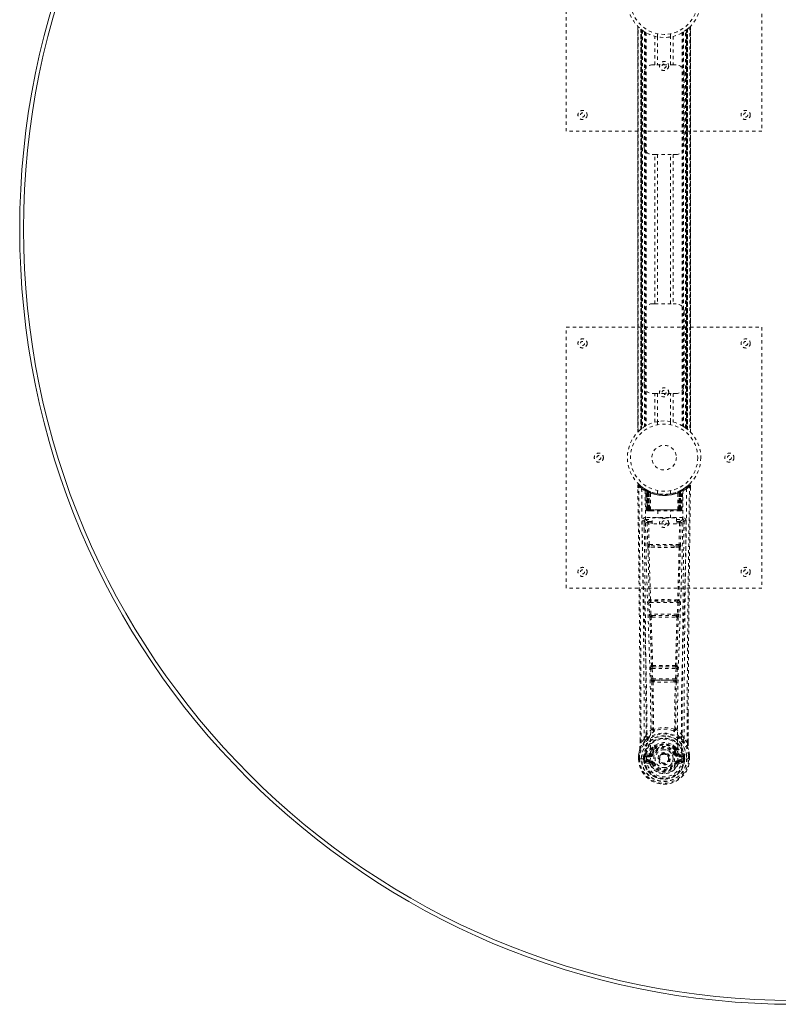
# Model space of a CAD drawing. Header units: inches. Extents: x 3 to 122, y 33 to 81.
# Tile 1 of 7: x 3 to 26, y 33 to 63. Entities that reach past the tile are written whole.
import ezdxf

# ---------------------------------------------------------------- set-up
doc = ezdxf.new("R2010")
doc.units = ezdxf.units.IN
doc.header["$MEASUREMENT"] = 0
doc.linetypes.add('SLD-Dashed', pattern=[0.075, 0.05, -0.025])
doc.linetypes.add('SLD-Solid', pattern=[0])

msp = doc.modelspace()

# ---------------------------------------------------------------- linework, layer by layer
at = {"color": 7, "linetype": 'SLD-Dashed', "lineweight": 0}
for p, q in [((19.326, 60.018), (19.326, 68.018)), ((25.326, 68.018), (25.326, 60.018)), ((21.521, 63.233), (21.521, 50.803)), ((21.521, 50.804), (21.521, 63.232)), ((21.521, 63.232), (21.522, 63.231)), ((21.521, 63.231), (21.521, 50.804)), ((21.533, 50.816), (21.533, 63.22)), ((21.616, 63.145), (21.611, 63.149)), ((21.611, 50.886), (21.611, 63.149)), ((21.611, 63.149), (21.611, 50.886)), ((21.616, 63.145), (21.616, 50.89)), ((21.617, 63.144), (21.617, 50.891)), ((21.656, 63.114), (21.62, 63.142)), ((21.62, 50.893), (21.62, 63.142)), ((21.62, 63.142), (21.62, 50.894)), ((21.631, 50.903), (21.631, 63.133)), ((21.636, 50.906), (21.636, 63.13)), ((21.637, 63.128), (21.637, 50.908)), ((21.64, 63.126), (21.64, 50.909)), ((21.662, 63.11), (21.662, 50.926)), ((21.728, 63.065), (21.723, 63.068)), ((21.728, 63.065), (21.728, 50.97)), ((22.924, 63.065), (22.924, 50.97)), ((22.982, 50.932), (22.982, 63.104)), ((23.012, 50.909), (23.012, 63.126)), ((23.014, 50.908), (23.014, 63.128)), ((23.016, 63.13), (23.016, 50.906)), ((23.017, 63.13), (23.017, 50.905)), ((23.027, 50.898), (23.027, 63.138)), ((23.032, 63.142), (23.032, 50.893)), ((23.032, 50.894), (23.032, 63.142)), ((23.041, 63.149), (23.036, 63.145)), ((23.036, 50.89), (23.036, 63.145)), ((23.041, 63.149), (23.041, 50.886)), ((23.041, 50.886), (23.041, 63.149)), ((23.119, 63.22), (23.119, 50.816)), ((23.131, 50.802), (23.131, 63.233)), ((23.131, 63.232), (23.131, 50.804)), ((23.131, 50.804), (23.131, 63.231)), ((21.753, 63.05), (21.753, 50.986)), ((21.771, 63.039), (21.771, 50.996)), ((22.045, 62.053), (22.045, 62.929)), ((22.126, 63.007), (22.126, 62.91)), ((22.128, 62.91), (22.128, 62.053)), ((22.523, 62.053), (22.523, 62.91)), ((22.526, 62.91), (22.526, 63.007)), ((22.607, 62.929), (22.607, 62.053)), ((22.881, 63.039), (22.881, 50.996)), ((22.899, 63.05), (22.899, 50.986)), ((21.961, 62.053), (22.045, 62.053)), ((22.607, 62.053), (22.045, 62.053)), ((22.607, 62.053), (22.691, 62.053)), ((21.711, 59.553), (21.711, 61.803)), ((22.941, 61.803), (22.941, 59.553)), ((25.326, 60.018), (19.326, 60.018)), ((22.045, 59.303), (21.961, 59.303)), ((22.045, 54.733), (22.045, 59.303)), ((22.045, 59.303), (22.607, 59.303)), ((22.128, 59.303), (22.128, 54.733)), ((22.523, 54.733), (22.523, 59.303)), ((22.607, 59.303), (22.607, 54.733)), ((22.691, 59.303), (22.607, 59.303)), ((21.961, 54.733), (22.045, 54.733)), ((22.045, 54.733), (22.607, 54.733)), ((22.607, 54.733), (22.691, 54.733)), ((21.711, 52.233), (21.711, 54.483)), ((22.941, 54.483), (22.941, 52.233)), ((19.326, 46.018), (19.326, 54.018)), ((19.326, 54.018), (25.326, 54.018)), ((25.326, 54.018), (25.326, 46.018)), ((22.045, 51.983), (21.961, 51.983)), ((22.045, 51.107), (22.045, 51.983)), ((22.045, 51.983), (22.607, 51.983)), ((22.128, 51.983), (22.128, 51.125)), ((22.523, 51.125), (22.523, 51.983)), ((22.607, 51.983), (22.607, 51.107)), ((22.691, 51.983), (22.607, 51.983)), ((22.126, 51.125), (22.126, 51.029)), ((22.526, 51.029), (22.526, 51.125)), ((21.611, 50.886), (21.616, 50.89)), ((22.924, 50.97), (22.929, 50.967)), ((22.996, 50.921), (23.032, 50.893)), ((23.131, 50.804), (23.13, 50.804)), ((21.549, 49.16), (21.57, 49.182)), ((21.611, 49.146), (21.568, 49.181)), ((23.083, 49.18), (23.042, 49.147)), ((21.519, 49.159), (21.52, 49.092)), ((21.758, 49.044), (21.745, 49.052)), ((21.764, 49.039), (21.75, 49.047)), ((21.773, 49.019), (21.759, 49.027)), ((21.78, 48.422), (21.759, 49.027)), ((21.793, 48.422), (21.773, 49.019)), ((21.823, 49.009), (21.776, 49.034)), ((21.86, 48.973), (21.791, 49.008)), ((21.812, 48.422), (21.791, 49.008)), ((21.792, 49.012), (21.814, 48.418)), ((21.805, 49.018), (21.831, 49.005)), ((21.819, 48.979), (21.831, 49.005)), ((21.819, 48.979), (21.819, 48.422)), ((21.826, 48.975), (21.819, 48.979)), ((21.826, 48.975), (21.839, 49.001)), ((21.826, 48.422), (21.826, 48.975)), ((21.843, 48.999), (21.828, 49.007)), ((21.831, 49.005), (21.839, 49.001)), ((21.832, 48.972), (21.845, 48.998)), ((21.833, 48.422), (21.832, 48.972)), ((21.832, 48.972), (21.839, 48.969)), ((21.839, 48.969), (21.851, 48.995)), ((21.839, 48.969), (21.839, 48.422)), ((21.844, 48.999), (21.843, 48.999)), ((21.851, 48.964), (21.863, 48.99)), ((21.851, 48.964), (21.851, 48.422)), ((21.857, 48.961), (21.851, 48.964)), ((21.857, 48.961), (21.869, 48.987)), ((21.857, 48.422), (21.857, 48.961)), ((21.86, 48.973), (21.861, 48.973)), ((21.879, 48.422), (21.86, 48.973)), ((21.861, 48.973), (21.88, 48.422)), ((21.863, 48.99), (21.869, 48.987)), ((21.91, 48.422), (21.906, 48.943)), ((22.126, 49.007), (22.126, 48.91)), ((22.526, 48.91), (22.526, 49.007)), ((22.742, 48.422), (22.746, 48.943)), ((22.772, 48.422), (22.791, 48.973)), ((22.792, 48.973), (22.773, 48.422)), ((22.783, 48.987), (22.789, 48.99)), ((22.789, 48.99), (22.801, 48.964)), ((22.791, 48.973), (22.792, 48.973)), ((22.861, 49.008), (22.792, 48.973)), ((22.801, 48.964), (22.795, 48.961)), ((22.795, 48.961), (22.795, 48.422)), ((22.808, 48.999), (22.801, 48.995)), ((22.801, 48.995), (22.813, 48.969)), ((22.801, 48.422), (22.801, 48.964)), ((22.816, 49.002), (22.807, 48.998)), ((22.807, 48.998), (22.82, 48.972)), ((22.809, 48.999), (22.808, 48.999)), ((22.876, 49.034), (22.809, 48.999)), ((22.813, 49.001), (22.82, 49.005)), ((22.826, 48.975), (22.813, 49.001)), ((22.813, 48.969), (22.82, 48.972)), ((22.813, 48.422), (22.813, 48.969)), ((22.82, 48.972), (22.819, 48.422)), ((22.82, 49.005), (22.829, 49.009)), ((22.82, 49.005), (22.833, 48.979)), ((22.833, 48.979), (22.826, 48.975)), ((22.826, 48.975), (22.826, 48.422)), ((22.833, 48.422), (22.833, 48.979)), ((22.838, 48.418), (22.86, 49.012)), ((22.84, 48.422), (22.861, 49.008)), ((22.858, 48.422), (22.879, 49.019)), ((22.872, 48.422), (22.893, 49.027)), ((22.893, 49.027), (22.879, 49.019)), ((22.907, 49.052), (22.894, 49.044)), ((23.133, 49.159), (23.103, 49.16)), ((23.13, 49.096), (23.131, 49.159)), ((23.132, 49.092), (23.132, 49.159)), ((23.132, 49.092), (23.133, 49.159)), ((21.78, 48.422), (21.793, 48.422)), ((21.819, 48.422), (21.78, 48.422)), ((21.793, 48.422), (21.833, 48.422)), ((21.812, 48.422), (21.879, 48.422)), ((21.819, 48.422), (21.826, 48.422)), ((21.82, 48.393), (21.827, 48.393)), ((21.823, 48.393), (21.833, 48.393)), ((22.826, 48.422), (21.826, 48.422)), ((21.839, 48.422), (21.833, 48.422)), ((21.833, 48.393), (21.84, 48.393)), ((21.839, 48.422), (22.813, 48.422)), ((21.842, 48.393), (21.896, 48.393)), ((21.851, 48.422), (21.857, 48.422)), ((21.852, 48.393), (21.858, 48.393)), ((22.795, 48.422), (21.857, 48.422)), ((21.896, 48.393), (21.858, 48.393)), ((21.88, 48.422), (21.879, 48.422)), ((21.88, 48.422), (21.91, 48.422)), ((21.909, 48.393), (21.917, 48.393)), ((21.91, 48.422), (22.742, 48.422)), ((21.917, 48.393), (22.735, 48.393)), ((22.131, 48.393), (22.131, 48.17)), ((22.521, 48.17), (22.521, 48.393)), ((22.735, 48.393), (22.742, 48.393)), ((22.742, 48.422), (22.772, 48.422)), ((22.756, 48.393), (22.81, 48.393)), ((22.794, 48.393), (22.756, 48.393)), ((22.773, 48.422), (22.772, 48.422)), ((22.773, 48.422), (22.84, 48.422)), ((22.794, 48.393), (22.8, 48.393)), ((22.795, 48.422), (22.801, 48.422)), ((22.812, 48.393), (22.819, 48.393)), ((22.819, 48.422), (22.813, 48.422)), ((22.819, 48.422), (22.858, 48.422)), ((22.819, 48.393), (22.829, 48.393)), ((22.825, 48.393), (22.832, 48.393)), ((22.826, 48.422), (22.833, 48.422)), ((22.872, 48.422), (22.833, 48.422)), ((22.858, 48.422), (22.872, 48.422)), ((21.715, 48.086), (21.713, 48.078)), ((21.714, 48.075), (21.717, 47.788)), ((21.758, 48.184), (21.758, 48.123)), ((22.894, 48.184), (21.758, 48.184)), ((21.758, 48.123), (21.956, 48.123)), ((21.807, 48.021), (21.823, 47.359)), ((21.852, 48.066), (21.852, 48.021)), ((21.956, 48.066), (21.852, 48.066)), ((21.867, 47.36), (21.852, 48.021)), ((21.956, 48.021), (21.852, 48.021)), ((21.956, 47.99), (21.956, 48.17)), ((21.956, 48.17), (22.706, 48.17)), ((22.706, 47.99), (21.956, 47.99)), ((22.706, 48.17), (22.706, 47.99)), ((22.706, 48.123), (22.894, 48.123)), ((22.8, 48.066), (22.706, 48.066)), ((22.8, 48.021), (22.706, 48.021)), ((22.8, 48.021), (22.784, 47.36)), ((22.8, 48.066), (22.8, 48.021)), ((22.845, 48.021), (22.829, 47.359)), ((22.894, 48.123), (22.894, 48.184)), ((22.935, 47.788), (22.938, 48.075)), ((22.939, 48.078), (22.937, 48.086)), ((22.021, 47.269), (21.865, 47.275)), ((22.784, 47.36), (21.867, 47.36)), ((22.028, 47.317), (21.875, 47.32)), ((22.624, 47.317), (22.028, 47.317)), ((22.776, 47.32), (22.624, 47.317)), ((22.787, 47.275), (22.631, 47.269)), ((25.326, 46.018), (19.326, 46.018)), ((21.861, 45.576), (21.878, 45.223)), ((21.875, 45.669), (21.867, 45.665)), ((21.905, 45.578), (22.747, 45.578)), ((21.922, 45.225), (21.905, 45.578)), ((21.912, 45.623), (21.92, 45.626)), ((22.74, 45.623), (21.912, 45.623)), ((22.747, 45.578), (22.729, 45.225)), ((22.732, 45.626), (22.74, 45.623)), ((22.791, 45.576), (22.774, 45.223)), ((22.785, 45.665), (22.777, 45.669)), ((22.729, 45.225), (21.922, 45.225)), ((21.928, 45.129), (21.96, 45.129)), ((21.969, 45.18), (21.937, 45.18)), ((21.969, 45.18), (22.683, 45.18)), ((22.683, 45.18), (22.714, 45.18)), ((22.692, 45.129), (22.724, 45.129)), ((21.916, 43.558), (21.932, 43.24)), ((21.939, 43.652), (21.925, 43.648)), ((21.96, 43.56), (22.692, 43.56)), ((21.976, 43.243), (21.96, 43.56)), ((21.969, 43.605), (21.984, 43.61)), ((22.683, 43.605), (21.969, 43.605)), ((22.668, 43.61), (22.683, 43.605)), ((22.692, 43.56), (22.675, 43.243)), ((22.713, 43.652), (22.727, 43.648)), ((22.736, 43.558), (22.72, 43.24)), ((22.675, 43.243), (21.976, 43.243)), ((21.987, 43.145), (22.027, 43.144)), ((22.034, 43.198), (21.995, 43.198)), ((22.034, 43.198), (22.618, 43.198)), ((22.657, 43.198), (22.618, 43.198)), ((22.625, 43.144), (22.665, 43.145)), ((23.062, 42.21), (23.062, 41.286)), ((23.063, 41.285), (23.066, 42.209)), ((21.998, 41.705), (21.998, 41.704)), ((22.653, 41.704), (22.653, 41.705)), ((21.589, 41.285), (21.589, 41.339)), ((21.59, 41.339), (21.59, 41.286)), ((21.714, 41.402), (21.618, 41.287)), ((23.034, 41.287), (22.937, 41.402)), ((21.958, 41.1), (21.958, 41.082)), ((21.965, 41.129), (21.977, 41.146)), ((21.981, 41.094), (21.981, 41.076)), ((22.671, 41.076), (22.671, 41.094)), ((22.675, 41.146), (22.687, 41.129)), ((22.694, 41.1), (22.694, 41.082)), ((21.546, 40.905), (21.546, 40.9)), ((21.546, 40.784), (21.546, 40.9)), ((21.546, 40.784), (21.55, 40.784)), ((21.548, 40.9), (21.548, 40.783)), ((21.55, 40.784), (21.604, 40.785)), ((21.576, 40.9), (21.576, 40.786)), ((21.604, 40.785), (21.627, 40.785)), ((21.627, 40.785), (21.785, 40.785)), ((21.727, 40.856), (21.697, 40.858)), ((21.697, 40.858), (21.697, 40.858)), ((21.697, 40.787), (21.697, 40.858)), ((21.697, 40.787), (21.727, 40.787)), ((21.697, 40.787), (21.697, 40.787)), ((21.727, 40.857), (21.733, 40.876)), ((21.727, 40.856), (21.727, 40.787)), ((21.733, 40.787), (21.727, 40.787)), ((21.733, 40.876), (21.732, 40.866)), ((21.732, 40.866), (21.733, 40.787)), ((21.743, 40.907), (21.739, 40.902)), ((21.743, 40.907), (21.753, 40.918)), ((21.868, 40.939), (21.753, 40.918)), ((21.753, 40.918), (21.753, 40.918)), ((21.753, 40.918), (21.753, 40.918)), ((21.767, 40.885), (21.897, 40.91)), ((21.767, 40.885), (21.767, 40.855)), ((21.897, 40.885), (21.767, 40.885)), ((21.897, 40.855), (21.767, 40.855)), ((21.781, 40.733), (21.781, 40.703)), ((21.781, 40.733), (21.897, 40.733)), ((21.897, 40.91), (21.897, 40.885)), ((21.897, 40.855), (21.897, 40.885)), ((21.897, 40.733), (21.897, 40.703)), ((21.902, 40.747), (21.903, 40.749)), ((21.952, 40.951), (21.979, 40.939)), ((22.169, 40.794), (22.17, 40.81)), ((22.17, 40.786), (22.169, 40.794)), ((22.673, 40.939), (22.7, 40.951)), ((22.749, 40.749), (22.749, 40.747)), ((22.755, 40.91), (22.885, 40.885)), ((22.755, 40.91), (22.755, 40.885)), ((22.885, 40.885), (22.755, 40.885)), ((22.755, 40.855), (22.755, 40.885)), ((22.885, 40.855), (22.755, 40.855)), ((22.755, 40.733), (22.755, 40.703)), ((22.755, 40.733), (22.871, 40.733)), ((22.899, 40.918), (22.784, 40.939)), ((22.867, 40.785), (23.025, 40.785)), ((22.871, 40.703), (22.871, 40.733)), ((22.885, 40.855), (22.885, 40.885)), ((22.899, 40.918), (22.909, 40.907)), ((22.909, 40.907), (22.909, 40.907)), ((22.909, 40.907), (22.909, 40.907)), ((22.913, 40.902), (22.909, 40.907)), ((22.919, 40.876), (22.919, 40.866)), ((22.925, 40.857), (22.919, 40.876)), ((22.919, 40.866), (22.919, 40.787)), ((22.919, 40.787), (22.925, 40.787)), ((22.954, 40.858), (22.925, 40.856)), ((22.925, 40.787), (22.925, 40.856)), ((22.954, 40.858), (22.954, 40.787)), ((22.954, 40.858), (22.954, 40.858)), ((23.025, 40.785), (23.048, 40.785)), ((23.048, 40.785), (23.102, 40.784)), ((23.076, 40.786), (23.076, 40.9)), ((23.102, 40.784), (23.106, 40.784)), ((23.104, 40.783), (23.104, 40.9)), ((23.106, 40.9), (23.106, 40.905)), ((23.106, 40.784), (23.106, 40.9)), ((21.75, 40.667), (21.869, 40.643)), ((21.897, 40.682), (21.781, 40.703)), ((21.781, 40.703), (21.897, 40.703)), ((21.897, 40.682), (21.897, 40.703)), ((21.957, 40.639), (21.953, 40.646)), ((21.979, 40.648), (21.957, 40.639)), ((22.695, 40.639), (22.673, 40.648)), ((22.695, 40.639), (22.75, 40.616)), ((22.871, 40.703), (22.755, 40.682)), ((22.755, 40.682), (22.755, 40.703)), ((22.755, 40.703), (22.871, 40.703)), ((22.783, 40.643), (22.901, 40.667))]:
    msp.add_line(p, q, dxfattribs=at)
at = {"color": 7, "linetype": 'SLD-Dashed', "lineweight": 0, "flags": 128}
for points in [[(21.631, 63.133), (21.621, 63.141), (21.615, 63.146)], [(22.132, 62.91), (22.13, 62.91), (22.128, 62.91)], [(22.523, 62.91), (22.513, 62.908), (22.504, 62.907)], [(22.128, 51.125), (22.139, 51.127), (22.165, 51.131)], [(22.52, 51.126), (22.522, 51.126), (22.523, 51.125)], [(21.615, 50.89), (21.622, 50.895), (21.631, 50.903)], [(21.568, 49.179), (21.561, 49.183), (21.553, 49.185), (21.544, 49.186), (21.536, 49.185), (21.53, 49.181), (21.524, 49.176), (21.521, 49.169), (21.52, 49.162)], [(23.082, 49.182), (23.05, 49.153), (23.042, 49.147)], [(23.129, 49.159), (23.128, 49.167), (23.124, 49.174), (23.119, 49.181), (23.113, 49.186), (23.106, 49.189), (23.098, 49.189), (23.091, 49.187), (23.085, 49.183)], [(21.519, 49.159), (21.52, 49.159), (21.522, 49.159), (21.528, 49.159), (21.538, 49.159), (21.544, 49.159), (21.549, 49.16)], [(21.589, 41.339), (21.58, 43.909), (21.553, 46.533), (21.519, 49.159)], [(21.618, 41.287), (21.617, 42.751), (21.608, 44.224), (21.593, 45.672), (21.59, 45.919), (21.587, 46.177), (21.585, 46.392), (21.582, 46.621), (21.579, 46.871), (21.575, 47.143), (21.572, 47.361), (21.569, 47.623), (21.565, 47.947), (21.562, 48.158), (21.559, 48.416), (21.555, 48.678), (21.552, 48.926), (21.549, 49.16)], [(21.638, 49.066), (21.646, 48.019), (21.665, 46.974), (21.694, 45.932), (21.729, 44.893), (21.764, 43.859), (21.789, 42.83), (21.797, 41.805), (21.785, 40.785)], [(21.775, 49.035), (21.735, 49.058), (21.687, 49.09)], [(21.747, 49.01), (21.756, 47.965), (21.777, 46.922), (21.809, 45.882), (21.847, 44.847), (21.883, 43.816), (21.909, 42.789), (21.917, 41.767), (21.903, 40.75)], [(21.753, 49.045), (21.759, 49.033), (21.764, 49.02)], [(21.79, 49.016), (21.791, 49.01), (21.791, 49.008)], [(22.905, 49.01), (22.896, 47.965), (22.875, 46.922), (22.843, 45.883), (22.805, 44.847), (22.769, 43.816), (22.743, 42.789), (22.735, 41.767), (22.749, 40.75)], [(22.795, 48.961), (22.79, 48.971), (22.786, 48.979), (22.784, 48.985), (22.783, 48.987)], [(23.014, 49.066), (23.006, 48.019), (22.987, 46.974), (22.958, 45.932), (22.922, 44.893), (22.888, 43.859), (22.863, 42.83), (22.854, 41.805), (22.867, 40.785)], [(22.965, 49.09), (22.917, 49.058), (22.872, 49.032)], [(23.034, 41.287), (23.035, 42.752), (23.044, 44.224), (23.059, 45.672), (23.061, 45.893), (23.064, 46.122), (23.066, 46.326), (23.069, 46.525), (23.072, 46.74), (23.073, 46.89), (23.075, 47.047), (23.077, 47.203), (23.079, 47.321), (23.081, 47.461), (23.083, 47.623), (23.087, 47.955), (23.09, 48.16), (23.093, 48.414), (23.096, 48.676), (23.1, 48.924), (23.103, 49.16)], [(23.066, 42.209), (23.072, 43.909), (23.099, 46.533), (23.132, 49.092)], [(21.851, 48.422), (21.843, 48.422), (21.835, 48.422), (21.828, 48.422), (21.822, 48.422), (21.817, 48.422), (21.814, 48.422), (21.812, 48.422), (21.812, 48.422)], [(21.812, 48.422), (21.813, 48.415), (21.813, 48.413)], [(21.841, 48.393), (21.841, 48.393), (21.843, 48.393)], [(22.84, 48.422), (22.84, 48.422), (22.838, 48.422), (22.835, 48.422), (22.83, 48.422), (22.824, 48.422), (22.817, 48.422), (22.809, 48.422), (22.801, 48.422)], [(21.653, 48.078), (21.655, 47.942), (21.657, 47.769), (21.66, 47.561), (21.663, 47.315), (21.667, 47.066), (21.669, 46.847), (21.672, 46.693), (21.673, 46.556), (21.675, 46.434), (21.677, 46.279), (21.679, 46.116), (21.681, 45.959), (21.691, 45.146), (21.699, 44.328), (21.708, 43.355), (21.713, 42.366), (21.714, 41.402)], [(21.713, 48.078), (21.738, 48.049), (21.807, 48.021)], [(21.852, 48.066), (21.783, 48.095), (21.758, 48.123)], [(21.852, 48.021), (21.836, 48.021), (21.822, 48.021), (21.812, 48.021), (21.807, 48.021)], [(22.894, 48.123), (22.869, 48.095), (22.8, 48.066)], [(22.845, 48.021), (22.84, 48.021), (22.83, 48.021), (22.816, 48.021), (22.8, 48.021)], [(22.845, 48.021), (22.914, 48.049), (22.939, 48.078)], [(22.937, 41.402), (22.938, 41.922), (22.94, 42.455), (22.942, 43.001), (22.946, 43.516), (22.95, 44.045), (22.955, 44.597), (22.96, 45.087), (22.963, 45.344), (22.967, 45.617), (22.97, 45.905), (22.974, 46.209), (22.978, 46.485), (22.981, 46.725), (22.983, 46.917), (22.986, 47.131), (22.989, 47.373), (22.992, 47.598), (22.995, 47.79), (22.997, 47.95), (22.999, 48.078)], [(21.867, 47.36), (21.852, 47.36), (21.838, 47.36), (21.827, 47.359), (21.823, 47.359)], [(21.831, 47.277), (21.851, 46.472), (21.875, 45.669)], [(21.91, 45.665), (21.885, 46.469), (21.865, 47.275)], [(22.631, 47.269), (22.326, 47.269), (22.021, 47.269)], [(22.624, 47.317), (22.326, 47.317), (22.028, 47.317)], [(22.787, 47.275), (22.767, 46.469), (22.742, 45.665)], [(22.821, 47.277), (22.801, 46.472), (22.777, 45.669)], [(22.829, 47.359), (22.825, 47.359), (22.814, 47.36), (22.8, 47.36), (22.784, 47.36)], [(21.905, 45.578), (21.89, 45.577), (21.876, 45.576), (21.865, 45.576), (21.861, 45.576)], [(22.791, 45.576), (22.787, 45.576), (22.776, 45.576), (22.762, 45.577), (22.747, 45.578)], [(21.922, 45.225), (21.907, 45.224), (21.893, 45.224), (21.883, 45.223), (21.878, 45.223)], [(21.878, 45.223), (21.88, 45.191), (21.881, 45.188)], [(21.893, 45.133), (21.917, 44.392), (21.939, 43.652)], [(21.975, 43.646), (21.953, 44.387), (21.928, 45.129)], [(22.724, 45.129), (22.699, 44.387), (22.677, 43.646)], [(22.759, 45.133), (22.734, 44.392), (22.713, 43.652)], [(22.774, 45.223), (22.769, 45.223), (22.759, 45.224), (22.745, 45.224), (22.729, 45.225)], [(22.774, 45.223), (22.772, 45.191), (22.771, 45.188)], [(21.96, 43.56), (21.945, 43.559), (21.931, 43.559), (21.921, 43.558), (21.916, 43.558)], [(21.96, 43.56), (21.959, 43.569), (21.959, 43.577), (21.96, 43.585), (21.961, 43.591), (21.964, 43.601), (21.969, 43.605)], [(22.683, 43.605), (22.688, 43.601), (22.691, 43.591), (22.692, 43.585), (22.692, 43.577), (22.692, 43.569), (22.692, 43.56)], [(22.736, 43.558), (22.731, 43.558), (22.721, 43.559), (22.707, 43.559), (22.692, 43.56)], [(21.976, 43.243), (21.962, 43.242), (21.948, 43.241), (21.937, 43.241), (21.932, 43.24)], [(21.951, 43.151), (21.961, 42.43), (21.963, 41.712)], [(21.987, 43.145), (21.997, 42.424), (21.998, 41.705)], [(22.625, 43.144), (22.326, 43.143), (22.027, 43.144)], [(22.618, 43.198), (22.326, 43.196), (22.034, 43.198)], [(22.653, 41.705), (22.655, 42.424), (22.665, 43.145)], [(22.657, 43.198), (22.658, 43.199), (22.66, 43.2), (22.663, 43.203), (22.668, 43.213), (22.673, 43.226), (22.675, 43.243)], [(22.72, 43.24), (22.715, 43.241), (22.704, 43.241), (22.69, 43.242), (22.675, 43.243)], [(22.701, 43.151), (22.69, 42.43), (22.689, 41.712)], [(21.96, 41.704), (21.86, 41.616), (21.774, 41.515)], [(21.96, 41.704), (21.962, 41.694), (21.967, 41.685), (21.973, 41.678), (21.981, 41.675), (21.989, 41.675), (21.996, 41.678), (22.003, 41.685), (22.009, 41.693)], [(22.643, 41.693), (22.649, 41.685), (22.655, 41.678), (22.663, 41.675), (22.671, 41.675), (22.679, 41.678), (22.685, 41.685), (22.689, 41.694), (22.692, 41.704)], [(22.878, 41.515), (22.792, 41.616), (22.692, 41.704)], [(21.757, 41.363), (21.656, 41.239), (21.577, 41.085)], [(21.867, 41.466), (21.861, 41.46), (21.852, 41.451)], [(22.8, 41.451), (22.791, 41.46), (22.785, 41.466)], [(22.895, 41.363), (22.996, 41.239), (23.075, 41.085)], [(21.577, 41.085), (21.56, 41.005), (21.546, 40.905)], [(21.546, 40.9), (21.559, 40.998), (21.575, 41.074)], [(21.577, 41.085), (21.575, 41.08), (21.575, 41.074)], [(21.618, 41.287), (21.612, 41.287), (21.606, 41.287), (21.601, 41.287), (21.596, 41.286), (21.592, 41.286), (21.589, 41.286), (21.588, 41.285), (21.589, 41.285)], [(21.958, 41.082), (21.925, 41.029), (21.895, 40.962)], [(22.01, 41.063), (21.98, 41.014), (21.952, 40.951)], [(22.108, 41.233), (22.051, 41.204), (21.977, 41.146)], [(22.675, 41.146), (22.601, 41.204), (22.543, 41.233)], [(22.7, 40.951), (22.672, 41.014), (22.642, 41.063)], [(22.694, 41.082), (22.727, 41.029), (22.757, 40.962)], [(23.063, 41.285), (23.064, 41.285), (23.063, 41.286), (23.06, 41.286), (23.056, 41.286), (23.051, 41.287), (23.046, 41.287), (23.039, 41.287), (23.034, 41.287)], [(23.077, 41.074), (23.077, 41.08), (23.075, 41.085)], [(23.106, 40.905), (23.094, 40.995), (23.075, 41.085)], [(23.106, 40.9), (23.093, 40.998), (23.077, 41.074)], [(21.546, 40.905), (21.547, 40.905), (21.549, 40.904), (21.552, 40.904), (21.556, 40.903), (21.56, 40.903), (21.565, 40.902), (21.571, 40.901), (21.576, 40.9)], [(21.546, 40.9), (21.546, 40.9), (21.547, 40.9), (21.55, 40.9), (21.553, 40.9), (21.558, 40.9), (21.563, 40.9), (21.57, 40.9), (21.576, 40.9)], [(21.576, 40.786), (21.57, 40.786), (21.563, 40.786), (21.558, 40.786), (21.553, 40.785), (21.55, 40.785), (21.547, 40.785), (21.546, 40.784), (21.546, 40.784)], [(21.727, 40.856), (21.727, 40.857), (21.727, 40.857)], [(21.767, 40.855), (21.749, 40.858), (21.732, 40.866)], [(21.738, 40.715), (21.758, 40.728), (21.781, 40.733)], [(21.895, 40.962), (21.882, 40.944), (21.868, 40.939)], [(22.749, 40.747), (22.743, 40.671), (22.72, 40.596), (22.681, 40.528), (22.628, 40.468), (22.563, 40.419), (22.489, 40.383), (22.409, 40.361), (22.326, 40.354), (22.243, 40.361), (22.163, 40.383), (22.089, 40.419), (22.024, 40.468), (21.971, 40.528), (21.932, 40.596), (21.908, 40.671), (21.902, 40.747)], [(22.007, 40.928), (22.002, 40.93), (21.997, 40.932), (21.992, 40.934), (21.988, 40.936), (21.984, 40.937), (21.982, 40.938), (21.98, 40.939), (21.979, 40.939)], [(22.645, 40.928), (22.65, 40.93), (22.655, 40.932), (22.66, 40.934), (22.664, 40.936), (22.668, 40.937), (22.67, 40.938), (22.672, 40.939), (22.673, 40.939)], [(22.757, 40.962), (22.77, 40.944), (22.784, 40.939)], [(22.871, 40.733), (22.894, 40.728), (22.914, 40.715)], [(22.919, 40.866), (22.903, 40.858), (22.885, 40.855)], [(22.925, 40.857), (22.925, 40.857), (22.925, 40.856)], [(23.106, 40.905), (23.105, 40.905), (23.103, 40.904), (23.1, 40.904), (23.096, 40.903), (23.092, 40.903), (23.087, 40.902), (23.081, 40.901), (23.076, 40.9)], [(23.076, 40.9), (23.082, 40.9), (23.088, 40.9), (23.094, 40.9), (23.099, 40.9), (23.102, 40.9), (23.105, 40.9), (23.106, 40.9), (23.106, 40.9)], [(23.106, 40.784), (23.106, 40.784), (23.105, 40.785), (23.102, 40.785), (23.099, 40.785), (23.094, 40.785), (23.088, 40.786), (23.082, 40.786), (23.076, 40.786)], [(22.007, 40.66), (22.002, 40.658), (21.997, 40.656), (21.992, 40.654), (21.988, 40.652), (21.984, 40.65), (21.982, 40.649), (21.98, 40.649), (21.979, 40.648)], [(22.645, 40.66), (22.65, 40.658), (22.655, 40.656), (22.66, 40.654), (22.664, 40.652), (22.668, 40.65), (22.67, 40.649), (22.672, 40.649), (22.673, 40.648)], [(22.704, 40.655), (22.699, 40.647), (22.695, 40.639)], [(22.755, 40.682), (22.718, 40.668), (22.704, 40.655)]]:
    msp.add_lwpolyline(points, dxfattribs=at)
at = {"color": 7, "linetype": 'SLD-Dashed', "lineweight": 0}
for centre, radius in [((22.326, 64.018), 1.125), ((22.326, 64.018), 1.03), ((22.326, 62.018), 0.14), ((22.326, 62.018), 0.0625), ((19.826, 60.518), 0.14), ((24.826, 60.518), 0.14), ((19.826, 60.518), 0.0625), ((24.826, 60.518), 0.0625), ((19.826, 53.518), 0.14), ((19.826, 53.518), 0.0625), ((24.826, 53.518), 0.14), ((24.826, 53.518), 0.0625), ((22.326, 52.018), 0.141), ((22.326, 52.018), 0.0625), ((22.326, 50.018), 1.125), ((22.326, 50.018), 1.03), ((22.326, 50.018), 0.376), ((20.326, 50.018), 0.14), ((24.326, 50.018), 0.14), ((20.326, 50.018), 0.0625), ((24.326, 50.018), 0.0625), ((22.326, 48.018), 0.141), ((22.326, 48.018), 0.0625), ((19.826, 46.518), 0.14), ((19.826, 46.518), 0.0625), ((24.826, 46.518), 0.14), ((24.826, 46.518), 0.0625), ((22.326, 40.794), 0.7), ((22.326, 40.794), 0.69), ((22.326, 40.794), 0.623), ((22.326, 40.794), 0.32), ((22.326, 40.794), 0.275), ((22.326, 40.794), 0.188), ((22.326, 40.794), 0.156), ((22.326, 40.794), 0.142), ((22.326, 40.794), 0.139), ((22.326, 40.794), 0.138)]:
    msp.add_circle(centre, radius, dxfattribs=at)
at = {"color": 7, "linetype": 'SLD-Solid', "lineweight": 15}
for radius in [23.75, 23.632, 23.632]:
    msp.add_arc((26.326, 57.018), radius, 90, 270, dxfattribs=at)
at = {"color": 7, "linetype": 'SLD-Dashed', "lineweight": 0}
for centre, radius, start, end in [((22.138, 63.831), 0.86, 224.1685, 225.3089), ((22.285, 63.965), 1.058, 231.0636, 232.4413), ((22.326, 64.018), 1.125, 232.2635, 239.3843), ((22.319, 64.006), 1.112, 237.8472, 240.4379), ((22.328, 64.014), 1.121, 299.5728, 302.1421), ((22.215, 64.159), 1.305, 307.6823, 308.7997), ((22.348, 63.993), 1.091, 307.6141, 315.7641), ((22.321, 64.024), 1.133, 307.9273, 309.4569), ((21.961, 61.803), 0.25, 90, 180), ((22.691, 61.803), 0.25, 0, 90), ((21.961, 59.553), 0.25, 180, 270), ((22.691, 59.553), 0.25, 270, 0), ((21.961, 54.483), 0.25, 90, 180), ((22.691, 54.483), 0.25, 0, 90), ((21.961, 52.233), 0.25, 180, 270), ((22.691, 52.233), 0.25, 270, 0), ((22.323, 50.022), 1.12, 119.5715, 122.1431), ((22.331, 50.027), 1.114, 57.8507, 60.4347), ((22.304, 50.043), 1.091, 127.6136, 135.7641), ((22.326, 50.018), 1.125, 52.2626, 59.3846), ((22.188, 49.842), 1.349, 51.2199, 52.3012), ((22.527, 50.218), 0.841, 44.1532, 45.3194), ((21.549, 49.16), 0.03, 47.8597, 180.7251), ((22.324, 50.016), 1.125, 227.9125, 235.3582), ((22.33, 50.013), 1.121, 304.631, 312.0845), ((23.103, 49.16), 0.03, 359.2792, 132.136), ((23.032, 49.115), 0.0836, 31.9063, 52.5553), ((22.328, 50.063), 1.213, 228.1739, 235.322), ((22.326, 50.018), 1.158, 227.8706, 312.1288), ((21.668, 49.065), 0.03, 55.9381, 179.8236), ((22.313, 50.256), 1.369, 240.4493, 245.5711), ((22.326, 50.019), 1.128, 235.3531, 240.4867), ((21.729, 49.026), 0.03, 1.9992, 58.9433), ((22.316, 50.001), 1.108, 238.9523, 239.8504), ((21.709, 48.99), 0.0714, 31.6307, 58.9392), ((21.788, 48.997), 0.0429, 114.1598, 163.0301), ((22.326, 50.05), 1.19, 240.8883, 299.1117), ((21.743, 49.018), 0.0299, 1.9065, 59.7215), ((22.326, 50.019), 1.129, 239.742, 244.7237), ((22.336, 50.038), 1.152, 239.9574, 244.0349), ((22.304, 49.638), 0.818, 228.2492, 233.6443), ((22.326, 50.018), 1.128, 240.489, 299.511), ((22.302, 49.631), 0.81, 229.1343, 234.5068), ((21.761, 49.007), 0.0299, 1.7991, 60.7836), ((22.339, 50.043), 1.156, 240.8657, 245.6745), ((21.761, 49.007), 0.03, 16.9062, 61.2659), ((22.306, 49.63), 0.807, 230.3881, 235.6786), ((22.326, 50.017), 1.155, 244.3786, 295.6214), ((22.326, 50.017), 1.155, 245.0794, 294.9206), ((21.83, 48.972), 0.0297, 1.4774, 64.5249), ((21.831, 48.972), 0.0297, 1.4888, 64.5649), ((22.326, 50.017), 1.155, 246.0603, 293.9397), ((22.28, 49.567), 0.727, 234.7773, 239.0043), ((21.876, 48.961), 0.0345, 328.9803, 15.1456), ((22.326, 49.981), 1.12, 247.9469, 292.0531), ((22.776, 48.961), 0.0345, 164.8544, 211.0197), ((22.372, 49.567), 0.727, 300.9957, 305.2227), ((22.327, 50.016), 1.125, 294.2597, 299.2001), ((22.821, 48.972), 0.0297, 115.4351, 178.5112), ((22.822, 48.972), 0.0297, 115.4637, 178.5315), ((22.346, 49.63), 0.806, 304.3195, 309.6138), ((22.351, 49.63), 0.807, 305.4849, 310.874), ((22.876, 48.876), 0.138, 89.4164, 113.4601), ((22.341, 49.646), 0.829, 306.3898, 311.7122), ((22.891, 49.007), 0.0299, 119.2311, 178.1862), ((22.889, 49.009), 0.0273, 117.659, 182.283), ((22.335, 50.002), 1.109, 298.6427, 300.2591), ((22.909, 49.018), 0.0299, 120.2785, 178.0935), ((22.326, 50.018), 1.127, 299.5107, 304.6495), ((22.864, 48.997), 0.0429, 16.9751, 65.8236), ((22.923, 49.026), 0.03, 121.0433, 178.0304), ((22.339, 50.256), 1.368, 294.4281, 299.5515), ((22.984, 49.065), 0.03, 0.1643, 124.074), ((22.326, 50.06), 1.209, 304.6696, 311.8395), ((21.81, 48.423), 0.03, 182.0013, 269.988), ((21.841, 48.466), 0.0742, 215.942, 253.2672), ((21.823, 48.423), 0.03, 181.967, 269.9686), ((21.838, 48.56), 0.166, 259.5929, 268.3505), ((21.842, 48.423), 0.03, 181.9275, 269.9452), ((22.236, 48.415), 0.41, 178.9962, 183.0468), ((22.419, 48.416), 0.586, 179.3977, 182.0362), ((22.263, 48.415), 0.424, 179.0376, 182.9497), ((22.294, 48.415), 0.443, 179.0732, 182.8213), ((22.298, 48.415), 0.441, 179.0639, 182.8306), ((21.909, 48.423), 0.0299, 181.8008, 269.8108), ((21.91, 48.423), 0.0299, 181.8008, 269.8108), ((21.945, 48.415), 0.0354, 169.2962, 219.1911), ((22.706, 48.416), 0.0369, 321.8565, 9.6562), ((22.742, 48.423), 0.0299, 270.1892, 358.1992), ((22.743, 48.423), 0.0299, 270.1892, 358.1992), ((22.352, 48.415), 0.443, 357.1787, 0.9268), ((22.358, 48.415), 0.443, 357.1787, 0.9268), ((22.805, 48.428), 0.0356, 262.0688, 350.2915), ((22.81, 48.423), 0.03, 270.051, 358.0763), ((22.391, 48.415), 0.422, 357.0411, 0.9715), ((22.248, 48.415), 0.571, 357.9287, 0.6375), ((22.814, 48.558), 0.163, 271.6978, 280.6293), ((22.411, 48.415), 0.415, 356.9683, 0.9701), ((22.829, 48.423), 0.03, 270.0263, 358.0382), ((22.811, 48.466), 0.0742, 286.7328, 324.058), ((22.842, 48.423), 0.03, 270.012, 357.9987), ((21.758, 48.079), 0.105, 90.0073, 180.7332), ((21.689, 46.48), 1.598, 89.1341, 91.285), ((-477.863, 40.196), 499.639, 0.15126, 0.90385), ((21.757, 48.081), 0.0423, 88.0294, 173.44), ((21.852, 48.021), 0.0451, 90.4333, 180.8967), ((22.8, 48.021), 0.0451, 359.0386, 89.5698), ((522.379, 40.197), 499.503, 179.09601, 179.8488), ((22.894, 48.079), 0.105, 359.2628, 89.9967), ((22.895, 48.081), 0.0423, 6.5766, 91.9602), ((22.963, 46.475), 1.603, 88.7192, 90.864), ((22.224, 47.36), 0.401, 180.0766, 191.8348), ((21.877, 47.274), 0.0456, 91.7532, 175.826), ((21.857, 47.416), 0.141, 259.4741, 273.0491), ((21.974, 47.272), 0.109, 154.2097, 178.3391), ((21.973, 47.36), 0.105, 179.6346, 202.4724), ((22.109, 47.281), 0.0888, 155.599, 187.6459), ((22.543, 47.281), 0.0889, 352.3793, 24.3866), ((22.679, 47.36), 0.105, 337.5276, 0.3654), ((22.677, 47.272), 0.111, 1.7786, 25.6733), ((22.775, 47.274), 0.0456, 4.174, 88.2468), ((22.795, 47.414), 0.139, 266.8567, 280.6161), ((22.428, 47.36), 0.401, 348.1398, 359.926), ((22.068, 45.606), 0.209, 163.5187, 188.4015), ((21.912, 45.668), 0.0451, 182.9209, 269.4086), ((21.92, 45.671), 0.0451, 182.9814, 269.3856), ((21.902, 45.756), 0.091, 253.0055, 274.8366), ((21.96, 45.593), 0.0563, 148.2306, 195.7422), ((21.964, 45.659), 0.055, 173.1648, 216.3307), ((22.326, 9.03), 36.637, 89.3487, 90.6512), ((22.326, 12.814), 32.814, 89.2909, 90.7091), ((22.732, 45.671), 0.0451, 270.6127, 357.0202), ((22.688, 45.658), 0.0546, 323.505, 6.9996), ((22.74, 45.668), 0.0451, 270.5975, 357.0791), ((22.692, 45.593), 0.0564, 344.2682, 31.7474), ((22.75, 45.756), 0.0908, 265.1443, 287.0274), ((22.585, 45.606), 0.209, 351.5871, 16.4929), ((22.016, 45.19), 0.136, 180.7152, 204.7101), ((21.938, 45.135), 0.0455, 91.2508, 181.8291), ((21.92, 45.213), 0.0837, 251.1165, 275.2122), ((21.99, 45.223), 0.068, 178.369, 218.9026), ((22.014, 45.139), 0.0868, 151.6283, 186.5679), ((22.041, 45.141), 0.0814, 151.3116, 188.7474), ((22.326, 77.908), 32.782, 269.3605, 270.6395), ((22.326, 78.534), 33.356, 269.387, 270.613), ((22.611, 45.141), 0.0814, 351.2348, 28.6965), ((22.661, 45.223), 0.068, 321.1158, 1.6226), ((22.715, 45.138), 0.0423, 40.3962, 90.4641), ((22.638, 45.139), 0.087, 353.4692, 28.3355), ((22.732, 45.213), 0.0843, 264.8753, 288.7925), ((22.714, 45.135), 0.0448, 357.9372, 42.9168), ((22.635, 45.19), 0.136, 335.3346, 359.2502), ((22.076, 43.587), 0.163, 158.1286, 190.2219), ((21.97, 43.65), 0.0451, 183.2328, 269.1355), ((21.984, 43.655), 0.0451, 183.3909, 269.1046), ((21.968, 43.721), 0.075, 247.0707, 274.8932), ((22.326, 6.274), 37.374, 89.4617, 90.5381), ((22.032, 43.641), 0.0578, 174.2259, 212.3489), ((22.326, 11.027), 32.585, 89.3979, 90.6021), ((22.668, 43.655), 0.0451, 270.8946, 356.6099), ((22.62, 43.64), 0.0574, 327.4871, 5.9381), ((22.683, 43.721), 0.0749, 265.0907, 292.9524), ((22.682, 43.65), 0.0451, 270.862, 356.7698), ((22.576, 43.587), 0.163, 349.7759, 21.8738), ((22.113, 43.232), 0.181, 177.2154, 206.4718), ((21.997, 43.152), 0.0457, 91.852, 181.7289), ((21.981, 43.218), 0.073, 245.7404, 274.6031), ((22.034, 43.241), 0.0575, 177.8201, 227.5905), ((22.09, 43.156), 0.103, 155.9514, 186.156), ((22.126, 43.158), 0.101, 156.5412, 187.7529), ((22.526, 43.158), 0.101, 352.2379, 23.4782), ((22.655, 43.152), 0.0457, 358.2649, 88.1481), ((22.562, 43.156), 0.104, 353.87, 24.0226), ((22.671, 43.218), 0.0735, 265.5077, 294.1539), ((22.539, 43.232), 0.181, 333.5353, 2.7745), ((22.598, 40.954), 0.893, 128.8536, 145.0101), ((21.949, 41.711), 0.0134, 326.1056, 3.2789), ((22.021, 41.708), 0.0608, 184.0469, 286.2234), ((21.995, 41.775), 0.0708, 242.7175, 272.7212), ((22.011, 41.706), 0.0128, 186.6084, 257.6674), ((22.326, 40.781), 0.966, 70.8189, 109.1816), ((22.08, 41.71), 0.0738, 193.2373, 235.0216), ((22.326, 40.856), 0.844, 70.0599, 109.9401), ((22.631, 41.708), 0.0608, 253.7766, 355.9531), ((22.572, 41.71), 0.0738, 304.9728, 346.7682), ((22.054, 40.954), 0.893, 34.9894, 51.1469), ((22.641, 41.706), 0.0128, 282.3349, 353.3772), ((22.657, 41.775), 0.0709, 267.2936, 297.2749), ((22.703, 41.711), 0.0133, 176.8086, 213.9156), ((22.326, 40.794), 0.787, 8.0937, 171.9063), ((22.326, 40.794), 0.758, 8.0937, 171.9063), ((22.326, 40.794), 0.632, 5.8275, 174.1725), ((16.922, 43.985), 5.444, 331.6782, 333.0215), ((22.048, 41.721), 0.462, 223.6675, 230.8162), ((22.326, 40.794), 0.602, 6.0327, 173.9673), ((23.306, 39.786), 2.211, 131.1313, 134.4935), ((21.834, 41.518), 0.0608, 182.5711, 302.0039), ((22.817, 41.518), 0.0608, 238.0008, 357.4266), ((21.346, 39.786), 2.211, 45.5065, 48.8687), ((27.732, 43.986), 5.447, 206.9788, 208.3214), ((22.605, 41.719), 0.459, 309.1638, 316.3456), ((20.402, 41.255), 1.187, 351.2088, 1.4294), ((18.103, 41.903), 3.569, 346.7468, 350.0554), ((22.19, 40.703), 0.492, 115.7081, 155.4793), ((22.134, 40.696), 0.441, 113.5956, 149.742), ((22.002, 41.104), 0.0448, 146.2185, 184.9229), ((21.98, 41.14), 0.0459, 241.1839, 271.7088), ((21.988, 41.085), 0.0305, 185.7134, 315.4493), ((21.98, 41.122), 0.0458, 241.1214, 271.7068), ((22.016, 41.15), 0.0396, 185.1763, 232.8701), ((22.326, 40.794), 0.376, 22.774, 157.226), ((22.326, 40.782), 0.453, 40.4507, 139.5493), ((22.014, 41.093), 0.033, 131.6334, 178.1072), ((22.008, 41.098), 0.0347, 219.3886, 272.7345), ((22.326, 40.754), 0.494, 47.4883, 132.5117), ((22.326, 40.794), 0.346, 22.7739, 157.2261), ((22.326, 40.801), 0.411, 39.7059, 140.2941), ((22.326, 40.794), 0.275, 90.0006, 269.9994), ((22.326, 40.814), 0.473, 62.6137, 117.3863), ((22.326, 40.794), 0.275, 269.9999, 90.0001), ((22.664, 41.085), 0.0305, 224.5559, 354.2782), ((22.644, 41.098), 0.0347, 267.2694, 320.6074), ((22.636, 41.15), 0.0396, 307.1188, 354.8347), ((22.638, 41.093), 0.033, 1.8745, 48.3849), ((22.672, 41.14), 0.0459, 268.2912, 298.8161), ((22.672, 41.122), 0.0459, 268.2967, 298.8699), ((22.456, 40.698), 0.499, 24.8882, 63.9937), ((22.649, 41.104), 0.0449, 355.1051, 33.9357), ((22.518, 40.696), 0.441, 30.2271, 66.4259), ((26.55, 41.904), 3.57, 189.9452, 193.2523), ((24.251, 41.256), 1.188, 178.5747, 188.7871), ((22.326, 40.794), 0.78, 180, 359.3038), ((22.326, 40.794), 0.78, 180.7166, 359.2834), ((22.326, 40.794), 0.75, 180.5686, 359.4314), ((22.326, 40.794), 0.629, 180.6525, 359.3475), ((22.326, 40.794), 0.599, 180.6527, 359.3473), ((21.848, 40.862), 0.116, 159.622, 173.1135), ((22.326, 40.794), 0.593, 180.6711, 187.6091), ((21.767, 40.915), 0.0306, 205.421, 270.9248), ((21.908, 40.982), 0.233, 238.0378, 268.5943), ((22.326, 40.779), 0.541, 179.3501, 0.6499), ((21.898, 40.94), 0.0299, 181.1708, 268.9484), ((21.926, 40.967), 0.031, 190.1791, 328.3474), ((21.892, 40.974), 0.0649, 274.9188, 338.6846), ((21.897, 40.974), 0.089, 270, 337.226), ((21.897, 40.974), 0.119, 269.9968, 337.2288), ((21.897, 40.614), 0.119, 22.7716, 90.0011), ((22.326, 40.794), 0.156, 65.2931, 110.0155), ((22.755, 40.974), 0.119, 202.7712, 270.0032), ((22.755, 40.614), 0.119, 89.9989, 157.2284), ((22.755, 40.974), 0.089, 202.774, 270), ((22.726, 40.967), 0.031, 211.568, 349.9056), ((22.76, 40.974), 0.0649, 201.3154, 265.0812), ((22.748, 40.971), 0.221, 270.3105, 302.5184), ((22.754, 40.94), 0.0299, 271.0955, 358.7853), ((22.885, 40.915), 0.0306, 269.0855, 334.5602), ((22.833, 40.869), 0.0867, 4.5976, 22.6476), ((22.326, 40.794), 0.593, 352.3909, 359.3289), ((22.927, 39.675), 1.112, 88.583, 90.1104), ((23.076, 40.9), 0.03, 0.0028, 5.051), ((21.942, 40.743), 0.206, 187.6623, 201.6592), ((21.78, 40.673), 0.0299, 88.0376, 192.1165), ((21.898, 40.652), 0.0301, 91.4312, 197.6448), ((21.86, 40.599), 0.0455, 22.4993, 78.6792), ((21.897, 40.614), 0.089, 22.774, 90), ((21.891, 40.611), 0.0715, 29.6261, 85.2117), ((21.357, 41.991), 1.479, 291.6269, 293.9253), ((22.326, 40.794), 0.459, 202.774, 337.226), ((22.326, 40.794), 0.4, 202.774, 337.226), ((22.326, 40.794), 0.376, 202.774, 337.226), ((22.326, 40.794), 0.346, 202.7744, 337.2256), ((22.755, 40.614), 0.089, 90, 157.226), ((22.791, 40.599), 0.0453, 101.2182, 157.6112), ((22.754, 40.652), 0.0301, 342.3546, 88.5694), ((22.872, 40.673), 0.0299, 347.8997, 91.9462), ((22.71, 40.743), 0.206, 338.3552, 352.3336)]:
    msp.add_arc(centre, radius, start, end, dxfattribs=at)

doc.saveas('drawing.dxf')
